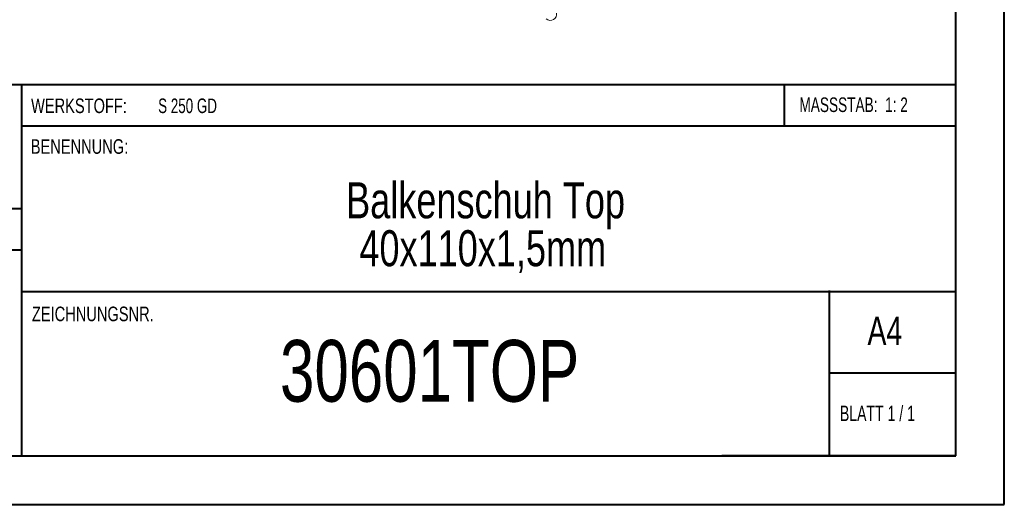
# Model space of a CAD drawing. Header units: millimetres. Extents: x 0 to 210, y 0 to 297.
# Tile 2 of 7: x 109 to 210, y 0 to 50. Entities that reach past the tile are written whole.
import ezdxf

# ---------------------------------------------------------------- set-up
doc = ezdxf.new("R2010")
doc.units = ezdxf.units.MM
doc.styles.add('SLDTEXTSTYLE0', font='TXT', dxfattribs={"width": 0.75})
doc.styles.add('SLDTEXTSTYLE1', font='TXT', dxfattribs={"width": 0.681818})
doc.styles.add('SLDTEXTSTYLE2', font='TXT', dxfattribs={"width": 0.7})
doc.styles.add('SLDTEXTSTYLE3', font='TXT', dxfattribs={"width": 0.6875})

# ---------------------------------------------------------------- blocks, each defined once
blk = doc.blocks.new('SW_NOTE_1')
at = {"color": 0, "linetype": 'Continuous', "lineweight": 0, "char_height": 3.7042, "attachment_point": 2, "style": 'SLDTEXTSTYLE0'}
for s, insert in [('Balkenschuh Top', (19.91, 4.77)), ('40x110x1,5mm', (19.62, -0.16))]:
    blk.add_mtext(s, dxfattribs=dict(at, insert=insert))

msp = doc.modelspace()

# ---------------------------------------------------------------- linework, layer by layer
at = {"color": 7, "linetype": 'Continuous', "lineweight": 40}
for p, q in [((210.08, 0.21), (210.08, 297.21)), ((205.08, 5.21), (205.08, 292.21)), ((205.08, 43.37), (10.11, 43.37)), ((108.91, 43.37), (108.91, 5.12)), ((187.47, 39.12), (187.47, 43.37)), ((205.08, 39.12), (108.91, 39.12)), ((108.91, 30.62), (10.11, 30.62)), ((108.91, 26.37), (10.11, 26.37)), ((108.91, 22.12), (205.08, 22.12)), ((192.08, 5.21), (192.08, 22.21)), ((205.08, 13.71), (192.08, 13.71)), ((10.08, 5.21), (205.08, 5.21)), ((205.08, 5.21), (180.99, 5.21)), ((0.08, 0.21), (210.08, 0.21))]:
    msp.add_line(p, q, dxfattribs=at)
at = {"color": 7, "linetype": 'Continuous', "lineweight": 15}
msp.add_arc((163.35, 50.65), 0.655, 230.7967, 9.214, dxfattribs=at)

# ---------------------------------------------------------------- block references
at = {"color": 7, "linetype": 'Continuous', "lineweight": 0}
msp.add_blockref('SW_NOTE_1', (136.78, 28.57), dxfattribs=at)

# ---------------------------------------------------------------- texts
for s, insert, char_height, attachment_point, style in [('WERKSTOFF:', (109.91, 41.96), 1.5, 1, 'SLDTEXTSTYLE0'), ('S 250 GD', (122.99, 41.96), 1.5, 1, 'SLDTEXTSTYLE3'), ('MASSSTAB:  1: 2', (188.99, 42.07), 1.5, 1, 'SLDTEXTSTYLE2'), ('BENENNUNG:', (109.88, 37.77), 1.5, 1, 'SLDTEXTSTYLE0'), ('ZEICHNUNGSNR.', (110, 20.55), 1.5, 1, 'SLDTEXTSTYLE0'), ('A4', (196, 19.52), 2.91, 1, 'SLDTEXTSTYLE0'), ('30601TOP', (150.93, 17.12), 6.35, 2, 'SLDTEXTSTYLE0'), ('BLATT 1 / 1', (193.16, 10.36), 1.5875, 1, 'SLDTEXTSTYLE1')]:
    msp.add_mtext(s, dxfattribs=dict(at, insert=insert, char_height=char_height, attachment_point=attachment_point, style=style))

doc.saveas('drawing.dxf')
